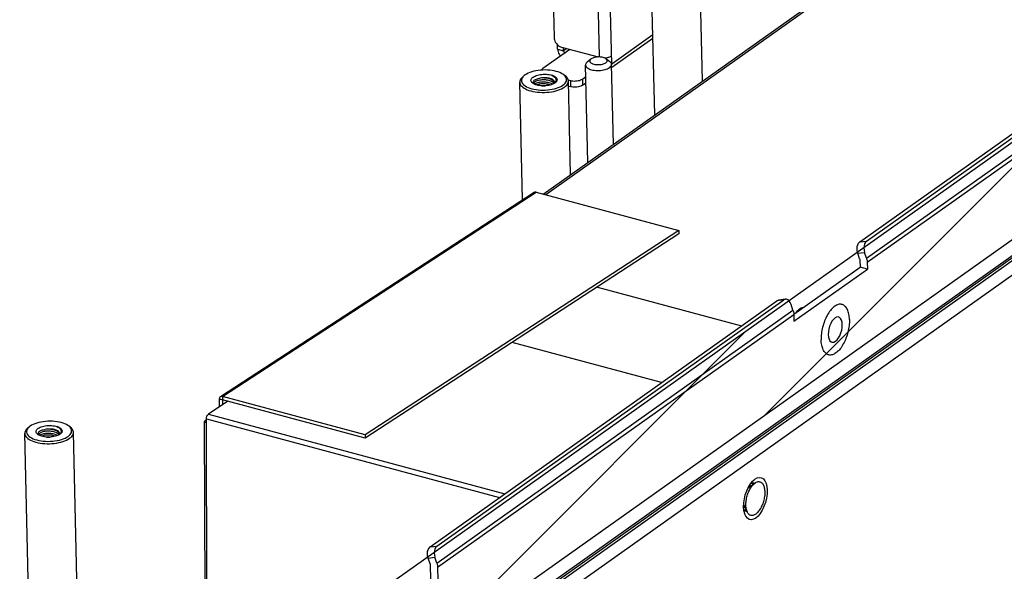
# Model space of a CAD drawing. Header units: millimetres. Extents: x 6 to 414, y 7 to 290.
# Tile 43 of 256: x 153 to 164, y 107 to 113. Entities that reach past the tile are written whole.
import ezdxf

# ---------------------------------------------------------------- set-up
doc = ezdxf.new("R2010")
doc.units = ezdxf.units.MM
doc.header["$LTSCALE"] = 23.1
doc.layers.get('0').update_dxf_attribs({"linetype": 'CONTINUOUS'})
doc.layers.add('00_COMPONENTS', color=7, linetype='CONTINUOUS')
doc.layers.add('02___PRT_ALL_AXES', color=7, linetype='CONTINUOUS')

msp = doc.modelspace()

# ---------------------------------------------------------------- linework, layer by layer
at = {"color": 4, "linetype": 'Continuous'}
for p, q in [((176.649, 120.839), (144.55, 98.072)), ((145.086, 97.338), (176.675, 119.742))]:
    msp.add_line(p, q, dxfattribs=at)
at = {"color": 3, "linetype": 'Continuous'}
for p, q in [((171.475, 120.375), (158.616, 111.255)), ((158.583, 111.263), (171.42, 120.367)), ((159.373, 112.762), (159.245, 118.174)), ((158.592, 118.051), (158.71, 113.065)), ((159.233, 112.841), (159.112, 117.911)), ((159.373, 112.762), (159.846, 113.098)), ((159.373, 112.722), (159.847, 113.058)), ((158.751, 112.929), (158.75, 112.98)), ((158.796, 112.953), (159.216, 112.841)), ((159.289, 112.83), (159.292, 112.83)), ((159.373, 112.762), (159.372, 112.749)), ((158.876, 112.505), (158.898, 112.499)), ((159.036, 112.515), (159.077, 112.544)), ((160.147, 110.805), (156.536, 108.455)), ((156.536, 108.455), (154.892, 108.896)), ((154.892, 108.896), (154.892, 108.838)), ((161.002, 107.927), (161.003, 107.925)), ((160.913, 107.627), (160.901, 107.628)), ((160.923, 107.629), (160.913, 107.627))]:
    msp.add_line(p, q, dxfattribs=at)
at = {"color": 7, "linetype": 'Continuous'}
for p, q in [((159.868, 112.174), (159.788, 115.531)), ((160.419, 112.565), (160.348, 115.544)), ((158.891, 112.928), (158.581, 112.708)), ((158.751, 112.929), (158.819, 112.911)), ((158.819, 112.911), (158.818, 112.947)), ((158.855, 112.937), (158.819, 112.911)), ((159.134, 112.816), (159.091, 112.782)), ((159.137, 112.819), (159.134, 112.816)), ((159.305, 112.831), (159.305, 112.822)), ((159.307, 112.821), (159.351, 112.788)), ((159.373, 112.762), (159.371, 112.763)), ((158.35, 112.613), (158.367, 112.627)), ((158.362, 112.623), (158.351, 112.612)), ((158.367, 112.627), (158.362, 112.623)), ((158.376, 112.634), (158.367, 112.627)), ((158.836, 112.625), (158.818, 112.638)), ((158.872, 112.577), (158.897, 112.57)), ((158.9, 111.488), (158.874, 112.564)), ((158.897, 112.57), (158.898, 112.499)), ((159.035, 112.586), (159.075, 112.615)), ((159.035, 112.586), (159.036, 112.515)), ((158.347, 111.195), (158.315, 112.551)), ((158.469, 112.541), (158.473, 112.535)), ((158.473, 112.535), (158.476, 112.532)), ((158.475, 112.534), (158.475, 112.532)), ((158.489, 112.525), (158.478, 112.53)), ((158.488, 112.53), (158.485, 112.527)), ((158.495, 112.535), (158.488, 112.53)), ((158.662, 112.465), (158.688, 112.469)), ((158.688, 112.469), (158.713, 112.474)), ((158.712, 112.536), (158.702, 112.531)), ((158.709, 112.535), (158.712, 112.54)), ((158.721, 112.542), (158.712, 112.536)), ((158.719, 112.542), (158.716, 112.539)), ((158.721, 112.542), (158.726, 112.547)), ((158.725, 112.545), (158.721, 112.542)), ((158.48, 111.282), (154.869, 108.932)), ((154.892, 108.935), (158.503, 111.285)), ((158.503, 111.285), (160.147, 110.844)), ((160.147, 110.844), (156.536, 108.494)), ((160.147, 110.844), (160.147, 110.805)), ((159.208, 110.194), (160.869, 109.748)), ((161.518, 109.928), (161.52, 109.929)), ((161.52, 109.929), (161.535, 109.942)), ((161.534, 109.941), (161.535, 109.942)), ((159.947, 109.095), (158.228, 109.556)), ((159.948, 109.095), (158.229, 109.556)), ((156.536, 108.494), (154.892, 108.935)), ((154.892, 108.935), (154.892, 108.896)), ((154.956, 108.879), (154.73, 108.732)), ((154.856, 108.906), (154.892, 108.896)), ((154.856, 108.906), (154.856, 108.815)), ((154.73, 108.732), (158.144, 107.816)), ((152.652, 108.572), (152.669, 108.586)), ((152.669, 108.586), (152.664, 108.582)), ((152.678, 108.592), (152.669, 108.586)), ((153.138, 108.584), (153.12, 108.597)), ((154.694, 105.735), (154.687, 108.648)), ((154.707, 108.666), (154.694, 108.657)), ((154.694, 108.657), (154.707, 108.654)), ((154.707, 108.678), (158.083, 107.772)), ((154.714, 105.72), (154.707, 108.678)), ((152.672, 106.191), (152.617, 108.509)), ((152.664, 108.582), (152.653, 108.57)), ((152.771, 108.5), (152.775, 108.494)), ((152.775, 108.494), (152.778, 108.491)), ((152.777, 108.493), (152.777, 108.491)), ((152.791, 108.484), (152.78, 108.489)), ((152.79, 108.489), (152.787, 108.486)), ((152.797, 108.494), (152.79, 108.489)), ((153.014, 108.495), (153.004, 108.489)), ((153.011, 108.493), (153.015, 108.499)), ((153.023, 108.501), (153.014, 108.495)), ((153.021, 108.501), (153.018, 108.497)), ((153.023, 108.501), (153.028, 108.506)), ((153.027, 108.504), (153.023, 108.501)), ((153.235, 106.039), (153.176, 108.523)), ((156.536, 108.494), (156.536, 108.455)), ((152.964, 108.423), (152.99, 108.428)), ((152.99, 108.428), (153.015, 108.433)), ((160.942, 107.882), (161.023, 107.939)), ((160.965, 107.921), (160.971, 107.908)), ((160.971, 107.908), (160.972, 107.903)), ((160.946, 107.885), (160.944, 107.886)), ((160.892, 107.696), (160.934, 107.607)), ((160.894, 107.692), (160.892, 107.692))]:
    msp.add_line(p, q, dxfattribs=at)
at = {"color": 2, "linetype": 'Continuous'}
for p, q in [((161.144, 108.727), (164.979, 112.561)), ((157.059, 105.829), (160.893, 109.664))]:
    msp.add_line(p, q, dxfattribs=at)
at = {"color": 3, "linetype": 'Continuous'}
for points in [[(158.71, 113.065), (158.711, 113.051), (158.714, 113.037), (158.72, 113.022), (158.727, 113.008), (158.736, 112.995), (158.746, 112.984)], [(158.746, 112.984), (158.758, 112.973), (158.77, 112.965), (158.783, 112.958), (158.796, 112.953)], [(158.751, 112.929), (158.753, 112.915), (158.756, 112.9), (158.762, 112.886), (158.769, 112.872), (158.777, 112.859), (158.784, 112.852)], [(159.292, 112.83), (159.308, 112.831), (159.323, 112.834), (159.337, 112.837), (159.35, 112.841), (159.361, 112.846), (159.371, 112.852)], [(159.036, 112.515), (159.027, 112.509), (159.016, 112.504), (159.003, 112.5), (158.989, 112.496), (158.973, 112.494), (158.958, 112.493), (158.942, 112.493), (158.927, 112.494), (158.912, 112.496), (158.898, 112.499)], [(160.984, 107.937), (160.988, 107.936), (161.002, 107.927)]]:
    msp.add_lwpolyline(points, dxfattribs=at)
at = {"color": 7, "linetype": 'Continuous'}
for points in [[(158.819, 112.911), (158.819, 112.908), (158.82, 112.905), (158.821, 112.903), (158.822, 112.9), (158.824, 112.897), (158.826, 112.895), (158.828, 112.893), (158.831, 112.891), (158.833, 112.89), (158.836, 112.889)], [(159.091, 112.782), (159.087, 112.778), (159.08, 112.771), (159.076, 112.763), (159.073, 112.755), (159.072, 112.748)], [(159.134, 112.816), (159.131, 112.814), (159.126, 112.808), (159.123, 112.802), (159.121, 112.797), (159.121, 112.791), (159.123, 112.785), (159.127, 112.78), (159.132, 112.774), (159.139, 112.769), (159.147, 112.765), (159.156, 112.761), (159.167, 112.758), (159.178, 112.755), (159.19, 112.753), (159.203, 112.752), (159.216, 112.752), (159.229, 112.752), (159.242, 112.753), (159.255, 112.755), (159.267, 112.758), (159.278, 112.761), (159.288, 112.765), (159.297, 112.769), (159.305, 112.774)], [(159.307, 112.821), (159.303, 112.823), (159.295, 112.828), (159.286, 112.832), (159.275, 112.835), (159.264, 112.837), (159.252, 112.839), (159.239, 112.84), (159.226, 112.841), (159.213, 112.841), (159.2, 112.839), (159.187, 112.838), (159.175, 112.835), (159.164, 112.832), (159.154, 112.828), (159.145, 112.824), (159.137, 112.819)], [(159.305, 112.774), (159.312, 112.779), (159.316, 112.785), (159.319, 112.79), (159.321, 112.796), (159.321, 112.802), (159.319, 112.808), (159.315, 112.813), (159.31, 112.818), (159.307, 112.821)], [(159.372, 112.755), (159.372, 112.757), (159.37, 112.765), (159.367, 112.772), (159.361, 112.78), (159.353, 112.787), (159.351, 112.788)], [(158.818, 112.638), (158.812, 112.643), (158.796, 112.652), (158.777, 112.661), (158.757, 112.668), (158.735, 112.675), (158.711, 112.681), (158.686, 112.685), (158.661, 112.688), (158.634, 112.69), (158.607, 112.691), (158.58, 112.69), (158.553, 112.689), (158.526, 112.685), (158.5, 112.681), (158.475, 112.676), (158.452, 112.669), (158.43, 112.662), (158.41, 112.653), (158.392, 112.644), (158.376, 112.634)], [(158.581, 112.708), (158.574, 112.702), (158.568, 112.695), (158.566, 112.689)], [(159.072, 112.748), (159.072, 112.747), (159.074, 112.739), (159.078, 112.731), (159.084, 112.723), (159.092, 112.716), (159.101, 112.71), (159.113, 112.704), (159.126, 112.698), (159.141, 112.694), (159.157, 112.69), (159.173, 112.688), (159.191, 112.686), (159.209, 112.685), (159.227, 112.685), (159.245, 112.686), (159.263, 112.688), (159.28, 112.691), (159.296, 112.695), (159.311, 112.7), (159.325, 112.705), (159.337, 112.711), (159.348, 112.718)], [(159.348, 112.718), (159.357, 112.725), (159.364, 112.733), (159.369, 112.74), (159.372, 112.748), (159.372, 112.755)], [(158.35, 112.613), (158.345, 112.609), (158.334, 112.598), (158.325, 112.586), (158.319, 112.574), (158.315, 112.562), (158.315, 112.551)], [(158.351, 112.612), (158.343, 112.6), (158.337, 112.588), (158.334, 112.576), (158.335, 112.564), (158.337, 112.552), (158.343, 112.54), (158.352, 112.529), (158.363, 112.518), (158.376, 112.508), (158.393, 112.498), (158.411, 112.489), (158.431, 112.482), (158.453, 112.475), (158.477, 112.47)], [(158.465, 112.539), (158.461, 112.542), (158.454, 112.548), (158.449, 112.555), (158.446, 112.561), (158.444, 112.568), (158.444, 112.575), (158.446, 112.582), (158.449, 112.589), (158.454, 112.596), (158.46, 112.603), (158.468, 112.609)], [(158.468, 112.609), (158.479, 112.615), (158.491, 112.621), (158.504, 112.627), (158.519, 112.631), (158.535, 112.635), (158.551, 112.638), (158.568, 112.64), (158.586, 112.642), (158.604, 112.642), (158.621, 112.641), (158.638, 112.64), (158.655, 112.637), (158.671, 112.634), (158.685, 112.63)], [(158.491, 112.579), (158.483, 112.574), (158.477, 112.569), (158.473, 112.564), (158.469, 112.558), (158.468, 112.552), (158.468, 112.547), (158.469, 112.541)], [(158.494, 112.557), (158.488, 112.553), (158.483, 112.549), (158.479, 112.544), (158.476, 112.539), (158.475, 112.534)], [(158.491, 112.579), (158.499, 112.583), (158.508, 112.587), (158.518, 112.59), (158.528, 112.593), (158.54, 112.595), (158.551, 112.597)], [(158.709, 112.534), (158.704, 112.539), (158.698, 112.546), (158.69, 112.551), (158.681, 112.557), (158.671, 112.561), (158.66, 112.565), (158.649, 112.569), (158.636, 112.572), (158.623, 112.574), (158.61, 112.576), (158.596, 112.577), (158.582, 112.577), (158.569, 112.576), (158.556, 112.575), (158.544, 112.574), (158.532, 112.571), (158.521, 112.569), (158.511, 112.565), (158.502, 112.562), (158.494, 112.557)], [(158.495, 112.535), (158.503, 112.539), (158.512, 112.543), (158.522, 112.546), (158.534, 112.549), (158.546, 112.551), (158.558, 112.553), (158.571, 112.554), (158.584, 112.554), (158.597, 112.554), (158.611, 112.553), (158.624, 112.552), (158.636, 112.549), (158.649, 112.547), (158.66, 112.543), (158.671, 112.539), (158.681, 112.534), (158.69, 112.529), (158.693, 112.527)], [(158.715, 112.551), (158.715, 112.552), (158.713, 112.558), (158.711, 112.564), (158.707, 112.57), (158.701, 112.575), (158.694, 112.58), (158.686, 112.585), (158.677, 112.589), (158.666, 112.592), (158.655, 112.595), (158.643, 112.598), (158.631, 112.6), (158.618, 112.601), (158.604, 112.602), (158.591, 112.602), (158.577, 112.601), (158.564, 112.599), (158.551, 112.597)], [(158.714, 112.545), (158.711, 112.551), (158.707, 112.558), (158.702, 112.564), (158.695, 112.57), (158.687, 112.575), (158.678, 112.58), (158.667, 112.585), (158.656, 112.589), (158.644, 112.592), (158.631, 112.595), (158.618, 112.597), (158.605, 112.598), (158.591, 112.599), (158.578, 112.599), (158.564, 112.599), (158.551, 112.597)], [(158.685, 112.63), (158.697, 112.625), (158.708, 112.621), (158.718, 112.615), (158.726, 112.609), (158.733, 112.603), (158.738, 112.597), (158.742, 112.59), (158.744, 112.583), (158.744, 112.576), (158.743, 112.569), (158.74, 112.562), (158.735, 112.555), (158.729, 112.548), (158.725, 112.545)], [(158.685, 112.63), (158.696, 112.624), (158.706, 112.617), (158.714, 112.61), (158.721, 112.603), (158.726, 112.596), (158.729, 112.588), (158.731, 112.58), (158.732, 112.572), (158.731, 112.564), (158.728, 112.557), (158.724, 112.549), (158.719, 112.542)], [(158.726, 112.547), (158.732, 112.554), (158.736, 112.562), (158.738, 112.569), (158.739, 112.577), (158.738, 112.584), (158.735, 112.592), (158.731, 112.599), (158.725, 112.606), (158.717, 112.613), (158.708, 112.619), (158.697, 112.625), (158.685, 112.63)], [(158.812, 112.516), (158.826, 112.527), (158.837, 112.539), (158.845, 112.55), (158.851, 112.562), (158.854, 112.574), (158.854, 112.586), (158.851, 112.598), (158.845, 112.61), (158.836, 112.621)], [(158.836, 112.621), (158.825, 112.632), (158.818, 112.638)], [(158.83, 112.494), (158.843, 112.505), (158.855, 112.516), (158.864, 112.528), (158.87, 112.54), (158.873, 112.552), (158.874, 112.564)], [(158.874, 112.564), (158.873, 112.577), (158.868, 112.589), (158.861, 112.6), (158.851, 112.612), (158.839, 112.622), (158.836, 112.625)], [(158.897, 112.57), (158.91, 112.567), (158.925, 112.565), (158.941, 112.564), (158.956, 112.565), (158.972, 112.566), (158.987, 112.568), (159.001, 112.571), (159.014, 112.576), (159.025, 112.581), (159.035, 112.586)], [(158.315, 112.551), (158.316, 112.538), (158.321, 112.526), (158.328, 112.514), (158.338, 112.503), (158.35, 112.492), (158.364, 112.482), (158.381, 112.472), (158.4, 112.464), (158.42, 112.456), (158.443, 112.45), (158.466, 112.444)], [(158.478, 112.53), (158.469, 112.536), (158.465, 112.539)], [(158.466, 112.444), (158.492, 112.439), (158.518, 112.436), (158.544, 112.434), (158.572, 112.432), (158.599, 112.433), (158.626, 112.434), (158.653, 112.436), (158.68, 112.44), (158.706, 112.445)], [(158.477, 112.47), (158.502, 112.465), (158.528, 112.462)], [(158.573, 112.509), (158.557, 112.51), (158.542, 112.511), (158.528, 112.514), (158.514, 112.517), (158.501, 112.521), (158.489, 112.525)], [(158.667, 112.518), (158.661, 112.521), (158.649, 112.524), (158.637, 112.527), (158.624, 112.529), (158.611, 112.531), (158.598, 112.532), (158.585, 112.532), (158.572, 112.532), (158.559, 112.531), (158.546, 112.529), (158.534, 112.527), (158.523, 112.524), (158.512, 112.521), (158.508, 112.519)], [(158.528, 112.462), (158.554, 112.46), (158.581, 112.459), (158.608, 112.46)], [(158.567, 112.509), (158.572, 112.509), (158.585, 112.51), (158.599, 112.509), (158.607, 112.509)], [(158.62, 112.51), (158.604, 112.509), (158.588, 112.508), (158.573, 112.509)], [(158.608, 112.46), (158.635, 112.462), (158.662, 112.465)], [(158.702, 112.531), (158.69, 112.526), (158.678, 112.521), (158.664, 112.517), (158.65, 112.514), (158.635, 112.512), (158.62, 112.51)], [(158.706, 112.445), (158.73, 112.451), (158.754, 112.458), (158.776, 112.466), (158.796, 112.474), (158.814, 112.484), (158.83, 112.494)], [(158.712, 112.54), (158.714, 112.546), (158.715, 112.551)], [(158.713, 112.474), (158.736, 112.481), (158.758, 112.488), (158.778, 112.497), (158.796, 112.506), (158.812, 112.516)], [(158.503, 111.285), (158.496, 111.286), (158.489, 111.286), (158.483, 111.284), (158.48, 111.282)], [(161.535, 109.942), (161.541, 109.946), (161.547, 109.95), (161.554, 109.954), (161.561, 109.956), (161.567, 109.957), (161.573, 109.958), (161.577, 109.958)], [(161.493, 109.898), (161.495, 109.901), (161.5, 109.909), (161.506, 109.916), (161.512, 109.922), (161.518, 109.928)], [(154.869, 108.932), (154.867, 108.931), (154.862, 108.926), (154.859, 108.92), (154.857, 108.913), (154.856, 108.906)], [(154.892, 108.935), (154.885, 108.936), (154.878, 108.936), (154.872, 108.934), (154.869, 108.932)], [(154.707, 108.678), (154.707, 108.684), (154.708, 108.691), (154.709, 108.697), (154.711, 108.704), (154.713, 108.71), (154.716, 108.716), (154.719, 108.721), (154.723, 108.726), (154.726, 108.729), (154.73, 108.732)], [(153.12, 108.597), (153.114, 108.601), (153.098, 108.611), (153.079, 108.619), (153.059, 108.627), (153.037, 108.634), (153.013, 108.639), (152.989, 108.644), (152.963, 108.647), (152.936, 108.649), (152.909, 108.65), (152.882, 108.649), (152.855, 108.647), (152.828, 108.644), (152.802, 108.64), (152.777, 108.635), (152.754, 108.628), (152.732, 108.62), (152.712, 108.612), (152.694, 108.603), (152.678, 108.592)], [(152.77, 108.568), (152.781, 108.574), (152.793, 108.58), (152.806, 108.586), (152.821, 108.59), (152.837, 108.594), (152.853, 108.597), (152.871, 108.599), (152.888, 108.6), (152.906, 108.601), (152.923, 108.6), (152.941, 108.598), (152.957, 108.596), (152.973, 108.593), (152.987, 108.589)], [(152.987, 108.589), (153, 108.584), (153.01, 108.579), (153.02, 108.574), (153.028, 108.568), (153.035, 108.562), (153.04, 108.555), (153.044, 108.549), (153.046, 108.542), (153.046, 108.535), (153.045, 108.528), (153.042, 108.521), (153.037, 108.514), (153.031, 108.507), (153.027, 108.504)], [(152.987, 108.589), (152.998, 108.582), (153.008, 108.576), (153.016, 108.569), (153.023, 108.562), (153.028, 108.554), (153.031, 108.547), (153.034, 108.539), (153.034, 108.531), (153.033, 108.523), (153.03, 108.515), (153.026, 108.508), (153.021, 108.501)], [(153.028, 108.506), (153.034, 108.513), (153.038, 108.52), (153.04, 108.528), (153.041, 108.535), (153.04, 108.543), (153.037, 108.55), (153.033, 108.558), (153.027, 108.565), (153.019, 108.571), (153.01, 108.578), (152.999, 108.583), (152.987, 108.589)], [(153.139, 108.58), (153.127, 108.591), (153.12, 108.597)], [(154.694, 108.657), (154.69, 108.654), (154.688, 108.651), (154.687, 108.648)], [(154.687, 108.648), (154.688, 108.644), (154.691, 108.64), (154.695, 108.637), (154.7, 108.635), (154.707, 108.633)], [(152.652, 108.572), (152.648, 108.568), (152.636, 108.557), (152.627, 108.545), (152.621, 108.533), (152.618, 108.521), (152.617, 108.509)], [(152.617, 108.509), (152.618, 108.496), (152.623, 108.484), (152.63, 108.473), (152.64, 108.461), (152.652, 108.451), (152.666, 108.441), (152.683, 108.431), (152.702, 108.423), (152.722, 108.415), (152.745, 108.408), (152.769, 108.403)], [(152.653, 108.57), (152.645, 108.559), (152.639, 108.547), (152.637, 108.535), (152.637, 108.522), (152.64, 108.51), (152.645, 108.499), (152.654, 108.487), (152.665, 108.477), (152.679, 108.466), (152.695, 108.457), (152.713, 108.448), (152.733, 108.441), (152.755, 108.434), (152.779, 108.428)], [(152.767, 108.498), (152.763, 108.5), (152.757, 108.507), (152.752, 108.513), (152.748, 108.52), (152.746, 108.527), (152.746, 108.534), (152.748, 108.541), (152.751, 108.548), (152.756, 108.555), (152.762, 108.561), (152.77, 108.568)], [(152.78, 108.489), (152.771, 108.495), (152.767, 108.498)], [(152.793, 108.538), (152.785, 108.533), (152.779, 108.528), (152.775, 108.523), (152.771, 108.517), (152.77, 108.511), (152.77, 108.505), (152.771, 108.5)], [(152.796, 108.516), (152.79, 108.512), (152.785, 108.507), (152.781, 108.503), (152.778, 108.498), (152.777, 108.493)], [(152.875, 108.467), (152.859, 108.468), (152.844, 108.47), (152.83, 108.473), (152.816, 108.476), (152.803, 108.48), (152.791, 108.484)], [(152.793, 108.538), (152.801, 108.542), (152.81, 108.546), (152.82, 108.549), (152.83, 108.552), (152.842, 108.554), (152.853, 108.556)], [(153.011, 108.493), (153.007, 108.498), (153, 108.504), (152.992, 108.51), (152.983, 108.515), (152.973, 108.52), (152.962, 108.524), (152.951, 108.528), (152.938, 108.53), (152.925, 108.533), (152.912, 108.534), (152.898, 108.535), (152.884, 108.536), (152.871, 108.535), (152.858, 108.534), (152.846, 108.532), (152.834, 108.53), (152.823, 108.527), (152.813, 108.524), (152.804, 108.52), (152.796, 108.516)], [(152.797, 108.494), (152.805, 108.498), (152.814, 108.502), (152.824, 108.505), (152.836, 108.508), (152.848, 108.51), (152.86, 108.512), (152.873, 108.513), (152.886, 108.513), (152.899, 108.513), (152.913, 108.512), (152.926, 108.51), (152.938, 108.508), (152.951, 108.505), (152.962, 108.502), (152.973, 108.498), (152.983, 108.493), (152.992, 108.488), (152.995, 108.486)], [(152.969, 108.477), (152.963, 108.479), (152.951, 108.483), (152.939, 108.486), (152.926, 108.488), (152.913, 108.49), (152.9, 108.491), (152.887, 108.491), (152.874, 108.49), (152.861, 108.489), (152.848, 108.488), (152.836, 108.486), (152.825, 108.483), (152.814, 108.479), (152.81, 108.478)], [(153.017, 108.51), (153.017, 108.511), (153.015, 108.517), (153.013, 108.523), (153.009, 108.528), (153.003, 108.534), (152.996, 108.539), (152.988, 108.543), (152.979, 108.548), (152.968, 108.551), (152.957, 108.554), (152.945, 108.557), (152.933, 108.559), (152.92, 108.56), (152.906, 108.56), (152.893, 108.56), (152.879, 108.56), (152.866, 108.558), (152.853, 108.556)], [(153.016, 108.504), (153.013, 108.51), (153.009, 108.516), (153.004, 108.523), (152.997, 108.529), (152.989, 108.534), (152.98, 108.539), (152.969, 108.544), (152.958, 108.548), (152.946, 108.551), (152.933, 108.554), (152.92, 108.556), (152.907, 108.557), (152.893, 108.558), (152.88, 108.558), (152.866, 108.557), (152.853, 108.556)], [(153.004, 108.489), (152.993, 108.484), (152.98, 108.48), (152.966, 108.476), (152.952, 108.473), (152.937, 108.47), (152.922, 108.469)], [(153.015, 108.499), (153.016, 108.505), (153.017, 108.51)], [(153.015, 108.433), (153.038, 108.44), (153.06, 108.447), (153.08, 108.456), (153.099, 108.465), (153.115, 108.475)], [(153.115, 108.475), (153.128, 108.486), (153.139, 108.497), (153.147, 108.509), (153.153, 108.521), (153.156, 108.533), (153.156, 108.545), (153.153, 108.557), (153.147, 108.569), (153.139, 108.58)], [(153.132, 108.453), (153.146, 108.464), (153.157, 108.475), (153.166, 108.487), (153.172, 108.499), (153.176, 108.511), (153.176, 108.523)], [(153.176, 108.523), (153.175, 108.535), (153.17, 108.547), (153.163, 108.559), (153.153, 108.57), (153.141, 108.581), (153.138, 108.584)], [(152.769, 108.403), (152.794, 108.398), (152.82, 108.395), (152.846, 108.392), (152.874, 108.391), (152.901, 108.391), (152.928, 108.393), (152.956, 108.395), (152.982, 108.399), (153.009, 108.404)], [(152.779, 108.428), (152.804, 108.424), (152.83, 108.421)], [(152.83, 108.421), (152.856, 108.419), (152.883, 108.418), (152.911, 108.419)], [(152.869, 108.468), (152.874, 108.468), (152.887, 108.468), (152.901, 108.468), (152.909, 108.468)], [(152.922, 108.469), (152.906, 108.467), (152.89, 108.467), (152.875, 108.467)], [(152.911, 108.419), (152.938, 108.42), (152.964, 108.423)], [(153.009, 108.404), (153.032, 108.41), (153.056, 108.416), (153.078, 108.424), (153.098, 108.433), (153.116, 108.443), (153.132, 108.453)], [(160.985, 107.901), (160.992, 107.91), (161, 107.918), (161.007, 107.926), (161.015, 107.933), (161.023, 107.939)], [(161.023, 107.939), (161.03, 107.944), (161.038, 107.948), (161.046, 107.951), (161.053, 107.953), (161.061, 107.955), (161.068, 107.955), (161.075, 107.954), (161.082, 107.952), (161.088, 107.949), (161.095, 107.946), (161.1, 107.941), (161.106, 107.935)], [(161.106, 107.935), (161.111, 107.929), (161.116, 107.921), (161.12, 107.913)], [(161.12, 107.913), (161.124, 107.904), (161.127, 107.894), (161.13, 107.884), (161.132, 107.873), (161.133, 107.861), (161.135, 107.849), (161.135, 107.837)], [(160.918, 107.683), (160.918, 107.696), (160.919, 107.709), (160.92, 107.723), (160.922, 107.737), (160.924, 107.75), (160.926, 107.764), (160.93, 107.778), (160.933, 107.792), (160.937, 107.806), (160.942, 107.819), (160.947, 107.832), (160.953, 107.845)], [(161.135, 107.837), (161.135, 107.824), (161.135, 107.811), (161.134, 107.797), (161.132, 107.783), (161.13, 107.769), (161.127, 107.755), (161.124, 107.742), (161.12, 107.728), (161.116, 107.714), (161.111, 107.701), (161.106, 107.688), (161.101, 107.675), (161.095, 107.663), (161.089, 107.651), (161.082, 107.64), (161.076, 107.629), (161.069, 107.619), (161.061, 107.61), (161.054, 107.601), (161.046, 107.594), (161.039, 107.587), (161.031, 107.581), (161.023, 107.576), (161.015, 107.572), (161.008, 107.569), (161, 107.566), (160.993, 107.565), (160.986, 107.565), (160.978, 107.566), (160.972, 107.568), (160.965, 107.57), (160.959, 107.574), (160.953, 107.579), (160.948, 107.585), (160.942, 107.591), (160.938, 107.598), (160.934, 107.607)], [(160.953, 107.845), (160.958, 107.857), (160.965, 107.869), (160.971, 107.88), (160.978, 107.891), (160.985, 107.901)], [(160.934, 107.607), (160.93, 107.616), (160.927, 107.625), (160.924, 107.636), (160.922, 107.647), (160.92, 107.658), (160.919, 107.67), (160.918, 107.683)], [(160.908, 107.663), (160.896, 107.653), (160.892, 107.651)]]:
    msp.add_lwpolyline(points, dxfattribs=at)
at = {"layer": '00_COMPONENTS', "color": 3, "linetype": 'Continuous'}
for p, q in [((145.199, 97.236), (176.679, 119.563)), ((145.21, 97.216), (176.691, 119.543)), ((145.234, 97.2), (176.714, 119.528)), ((145.303, 97.082), (176.788, 119.413)), ((162.307, 110.722), (165.546, 113.019)), ((162.306, 110.526), (165.653, 112.9)), ((162.314, 110.478), (165.661, 112.852)), ((162.276, 110.643), (162.278, 110.618)), ((162.278, 110.618), (162.284, 110.592)), ((162.306, 110.526), (162.284, 110.592)), ((161.471, 109.8), (162.316, 110.4)), ((162.314, 110.478), (162.316, 110.4)), ((157.361, 107.214), (161.353, 110.046)), ((161.46, 109.927), (161.438, 109.992)), ((157.36, 107.018), (161.46, 109.927)), ((157.368, 106.971), (161.469, 109.879)), ((161.469, 109.879), (161.471, 109.8)), ((161.881, 109.742), (161.872, 109.71)), ((162.028, 109.761), (162.025, 109.79)), ((162.027, 109.729), (162.028, 109.761)), ((161.867, 109.678), (161.866, 109.646)), ((161.866, 109.646), (161.869, 109.617)), ((161.872, 109.71), (161.867, 109.678)), ((161.899, 109.563), (161.908, 109.559)), ((160.947, 107.893), (160.97, 107.93)), ((160.97, 107.93), (160.995, 107.961)), ((160.995, 107.961), (161.013, 107.977)), ((161.074, 108.003), (161.098, 107.999)), ((161.098, 107.999), (161.119, 107.986)), ((160.9, 107.757), (160.911, 107.804)), ((160.911, 107.804), (160.927, 107.85)), ((160.927, 107.85), (160.947, 107.893)), ((160.891, 107.664), (160.893, 107.71)), ((160.893, 107.71), (160.9, 107.757)), ((160.895, 107.621), (160.891, 107.664)), ((157.33, 107.135), (157.332, 107.11)), ((157.332, 107.11), (157.338, 107.084)), ((157.36, 107.018), (157.338, 107.084)), ((157.368, 106.971), (157.378, 106.568))]:
    msp.add_line(p, q, dxfattribs=at)
at = {"layer": '00_COMPONENTS', "color": 7, "linetype": 'Continuous'}
for p, q in [((162.229, 110.713), (165.468, 113.01)), ((162.216, 110.699), (162.229, 110.713)), ((162.229, 110.713), (162.307, 110.722)), ((162.206, 110.583), (162.284, 110.592)), ((162.227, 110.517), (162.206, 110.583)), ((161.468, 109.88), (162.232, 110.423)), ((162.23, 110.501), (162.232, 110.423)), ((162.316, 110.4), (162.232, 110.423)), ((157.283, 107.205), (161.275, 110.036)), ((161.353, 110.046), (161.275, 110.036)), ((161.372, 110.053), (161.294, 110.044)), ((160.979, 107.941), (160.996, 107.943)), ((160.996, 107.943), (161.004, 107.942)), ((161.012, 107.928), (160.997, 107.942)), ((161.004, 107.942), (161.014, 107.938)), ((161.014, 107.938), (161.018, 107.934)), ((160.907, 107.617), (160.926, 107.62)), ((160.923, 107.612), (160.915, 107.614)), ((160.93, 107.613), (160.923, 107.612)), ((157.27, 107.191), (157.283, 107.205)), ((157.283, 107.205), (157.361, 107.214)), ((157.26, 107.075), (157.338, 107.084)), ((157.282, 107.009), (157.26, 107.075)), ((157.284, 106.993), (157.294, 106.59))]:
    msp.add_line(p, q, dxfattribs=at)
for points in [[(162.206, 110.583), (162.199, 110.609), (162.197, 110.634), (162.2, 110.659)], [(162.2, 110.659), (162.206, 110.681), (162.216, 110.699)], [(162.227, 110.517), (162.228, 110.514), (162.229, 110.512), (162.23, 110.509), (162.23, 110.506), (162.23, 110.504), (162.23, 110.501)], [(161.275, 110.036), (161.291, 110.043), (161.294, 110.044)], [(160.915, 107.614), (160.905, 107.618), (160.894, 107.628)], [(157.26, 107.075), (157.253, 107.101), (157.251, 107.126), (157.254, 107.151)], [(157.254, 107.151), (157.26, 107.173), (157.27, 107.191)], [(157.282, 107.009), (157.282, 107.006), (157.283, 107.004), (157.284, 107.001), (157.284, 106.998), (157.284, 106.996), (157.284, 106.993)]]:
    msp.add_lwpolyline(points, dxfattribs=at)
at = {"layer": '00_COMPONENTS', "color": 3, "linetype": 'Continuous'}
for points in [[(162.307, 110.722), (162.294, 110.709), (162.284, 110.691), (162.278, 110.668), (162.276, 110.643)], [(162.306, 110.526), (162.308, 110.518), (162.31, 110.51), (162.312, 110.502), (162.313, 110.494), (162.314, 110.486), (162.314, 110.478)], [(161.372, 110.053), (161.369, 110.052), (161.353, 110.046)], [(161.438, 109.992), (161.428, 110.015), (161.416, 110.033), (161.401, 110.046), (161.384, 110.053), (161.372, 110.053)], [(161.46, 109.927), (161.463, 109.919), (161.465, 109.911)], [(161.465, 109.911), (161.466, 109.903), (161.468, 109.895), (161.468, 109.887), (161.469, 109.879)], [(161.944, 109.838), (161.926, 109.822), (161.909, 109.799), (161.894, 109.773), (161.881, 109.742)], [(161.986, 109.848), (161.979, 109.849), (161.962, 109.847), (161.944, 109.838)], [(162.025, 109.79), (162.019, 109.814), (162.008, 109.832), (161.995, 109.844), (161.986, 109.848)], [(161.985, 109.608), (162, 109.634), (162.012, 109.665), (162.022, 109.697), (162.027, 109.729)], [(161.869, 109.617), (161.875, 109.593), (161.885, 109.575), (161.899, 109.563)], [(161.908, 109.559), (161.915, 109.558), (161.932, 109.56), (161.95, 109.569), (161.968, 109.585), (161.985, 109.608)], [(161.013, 107.977), (161.021, 107.984), (161.048, 107.998), (161.074, 108.003)], [(161.119, 107.986), (161.136, 107.964), (161.15, 107.934), (161.158, 107.898), (161.162, 107.856)], [(161.162, 107.856), (161.161, 107.81), (161.154, 107.763), (161.142, 107.715), (161.126, 107.67)], [(160.906, 107.579), (160.904, 107.585), (160.895, 107.621)], [(161.058, 107.559), (161.032, 107.536), (161.006, 107.522), (160.98, 107.516), (160.956, 107.521), (160.935, 107.534), (160.917, 107.556), (160.906, 107.579)], [(161.126, 107.67), (161.106, 107.627), (161.083, 107.59), (161.058, 107.559)], [(157.361, 107.214), (157.348, 107.201), (157.338, 107.183), (157.332, 107.16), (157.33, 107.135)], [(157.36, 107.018), (157.362, 107.01), (157.364, 107.002), (157.366, 106.994), (157.367, 106.986), (157.368, 106.978), (157.368, 106.971)]]:
    msp.add_lwpolyline(points, dxfattribs=at)
at = {"layer": '02___PRT_ALL_AXES', "color": 7, "linetype": 'Continuous'}
for p, q in [((159.099, 111.629), (159.072, 112.748)), ((159.394, 111.838), (159.372, 112.755)), ((161.854, 109.868), (161.846, 109.853)), ((161.784, 109.605), (161.784, 109.588)), ((161.785, 109.572), (161.784, 109.588))]:
    msp.add_line(p, q, dxfattribs=at)
for points in [[(162.025, 109.993), (162.02, 109.994), (162.01, 109.996), (162.001, 109.996), (161.991, 109.995), (161.981, 109.992), (161.971, 109.989), (161.961, 109.984), (161.951, 109.979), (161.941, 109.972), (161.93, 109.964), (161.92, 109.956), (161.91, 109.946), (161.9, 109.935)], [(162.11, 109.819), (162.109, 109.836), (162.107, 109.852), (162.105, 109.867), (162.103, 109.882), (162.1, 109.896), (162.096, 109.91), (162.091, 109.922), (162.086, 109.934), (162.081, 109.945), (162.075, 109.955), (162.068, 109.964), (162.061, 109.971), (162.054, 109.978), (162.046, 109.984), (162.037, 109.989), (162.029, 109.992), (162.025, 109.993)], [(161.846, 109.853), (161.838, 109.837), (161.831, 109.82), (161.824, 109.803)], [(161.9, 109.935), (161.891, 109.923), (161.881, 109.911), (161.872, 109.897), (161.863, 109.883), (161.854, 109.868)], [(161.801, 109.732), (161.797, 109.714), (161.793, 109.695), (161.79, 109.677), (161.788, 109.659), (161.786, 109.641), (161.785, 109.623), (161.784, 109.605)], [(161.824, 109.803), (161.818, 109.786), (161.812, 109.768), (161.806, 109.75), (161.801, 109.732)], [(162.11, 109.819), (162.11, 109.802), (162.109, 109.784), (162.108, 109.766), (162.106, 109.748), (162.104, 109.73), (162.1, 109.712), (162.097, 109.694), (162.092, 109.675), (162.088, 109.657), (162.082, 109.639), (162.076, 109.621), (162.07, 109.604), (162.063, 109.587), (162.055, 109.57), (162.048, 109.554), (162.039, 109.539), (162.031, 109.524), (162.022, 109.51), (162.013, 109.496), (162.003, 109.484), (161.994, 109.472), (161.984, 109.461), (161.974, 109.452), (161.964, 109.443), (161.953, 109.435), (161.943, 109.428), (161.933, 109.423), (161.923, 109.418), (161.913, 109.415), (161.903, 109.412), (161.893, 109.411), (161.883, 109.411), (161.874, 109.413), (161.869, 109.414)], [(161.869, 109.414), (161.865, 109.415), (161.857, 109.418), (161.848, 109.423), (161.84, 109.429), (161.833, 109.436), (161.826, 109.443), (161.819, 109.452), (161.813, 109.462), (161.808, 109.473), (161.803, 109.485), (161.798, 109.497), (161.794, 109.511), (161.791, 109.525), (161.788, 109.54), (161.786, 109.555), (161.785, 109.572)]]:
    msp.add_lwpolyline(points, dxfattribs=at)

doc.saveas('drawing.dxf')
